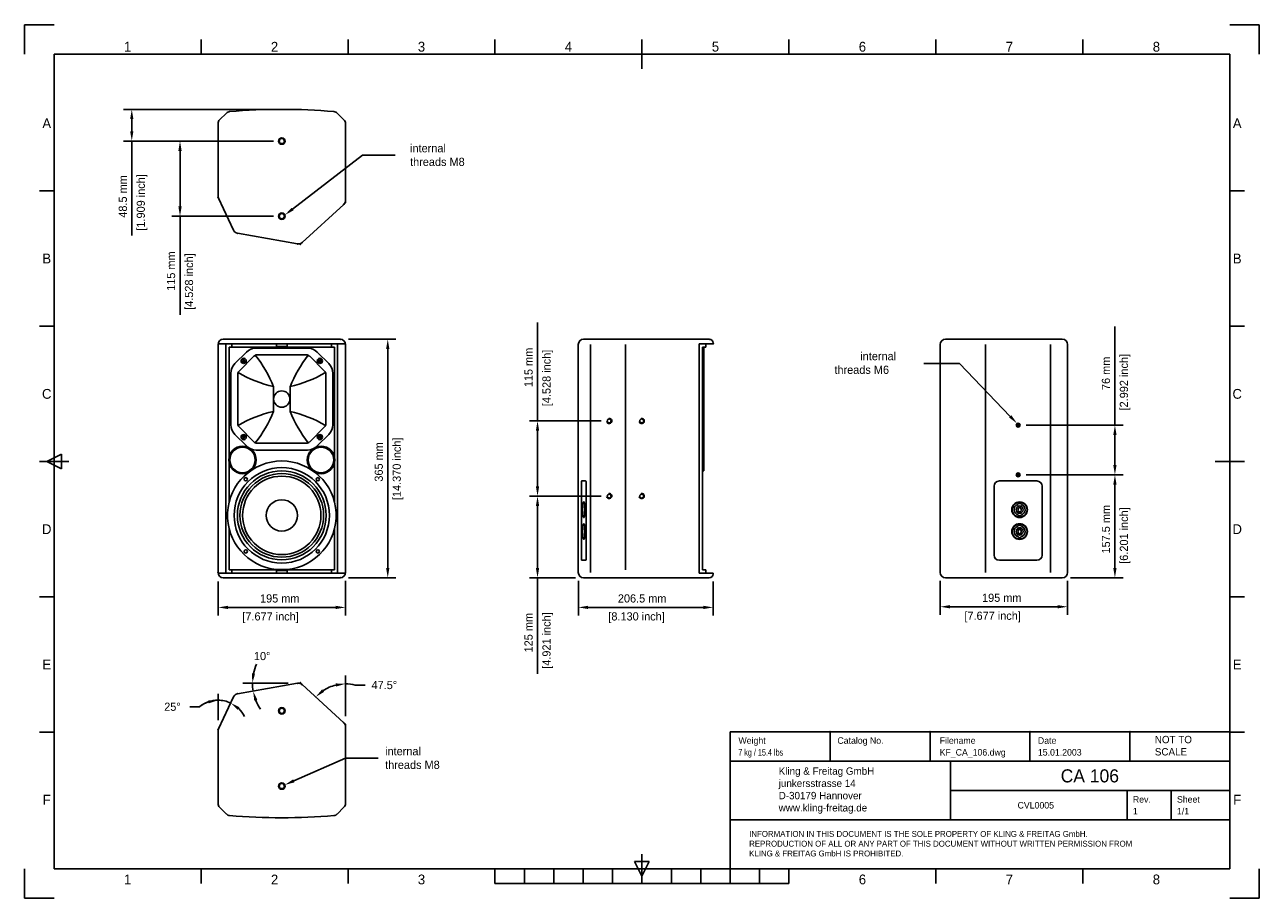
# Model space of a CAD drawing. Extents: x 2877 to 4767, y 1067 to 2404.
import ezdxf
from ezdxf.enums import TextEntityAlignment as Align

# ---------------------------------------------------------------- set-up
doc = ezdxf.new("R2010")
doc.units = 0
for name, color, linetype in [('KF_CA_106_BOTTOM', 7, 'CONTINUOUS'), ('KF_CA_106_DIM', 1, 'CONTINUOUS'), ('KF_CA_106_FRONT', 7, 'CONTINUOUS'), ('KF_CA_106_REAR', 7, 'CONTINUOUS'), ('KF_CA_106_SIDE', 7, 'CONTINUOUS'), ('KF_CA_106_TOP', 7, 'CONTINUOUS'), ('KF_FRAME_025', 7, 'CONTINUOUS'), ('KF_FRAME_050', 6, 'CONTINUOUS'), ('KF_FRAME_070', 5, 'CONTINUOUS'), ('KF_FRAME_200', 8, 'CONTINUOUS')]:
    doc.layers.add(name, color=color, linetype=linetype)

# ---------------------------------------------------------------- blocks, each defined once
blk = doc.blocks.new('KF_CA_106_BOTTOM')
at = {"layer": 'KF_CA_106_BOTTOM'}
for p, q in [((-95.2, -16.1), (-84.8, -5.7)), ((95.2, -16.1), (84.8, -5.7)), ((-97.5, -132.7), (-97.5, -21.7)), ((97.5, -139.5), (97.5, -21.7)), ((-96.8, -136.1), (-73.9, -185.1)), ((94.9, -145.4), (31.1, -203.8)), ((-68, -189.6), (24.3, -205.8))]:
    blk.add_line(p, q, dxfattribs=at)
for centre, radius in [((0, -48.5), 5), ((0, -48.5), 4), ((0, -163.5), 5), ((0, -163.5), 4)]:
    blk.add_circle(centre, radius, dxfattribs=at)
for centre, radius, start, end in [((0, -932.7), 932.7, 85.0886, 94.9114), ((-89.5, -21.7), 8, 135.0002, 180), ((-79.2, -11.4), 8, 94.9114, 135.0002), ((79.2, -11.4), 8, 45, 85.0886), ((89.5, -21.7), 8, 0, 45), ((-89.5, -132.7), 8, 180, 205), ((89.5, -139.5), 8, 312.5, 0), ((-66.7, -181.7), 8, 205, 260.0363), ((25.7, -197.9), 8, 260.0363, 312.5)]:
    blk.add_arc(centre, radius, start, end, dxfattribs=at)
for p in [(-97.5, -134.5), (-96.8, -136.1), (94.9, -145.4), (97.5, -143), (-73.9, -185.1), (-68, -189.6), (24.3, -205.8), (28.2, -206.5), (31.1, -203.8)]:
    blk.add_point(p, dxfattribs=at)
blk = doc.blocks.new('KF_CA_106_FRONT')
at = {"layer": 'KF_CA_106_FRONT'}
for p, q in [((89.5, 0), (-89.5, 0)), ((97.5, -7), (-97.5, -7)), ((-97.5, -357), (-97.5, -8)), ((-85.5, -12), (-85.5, -7)), ((-85.5, -12), (-85.5, -358)), ((-80.5, -12), (-80.5, -248.5)), ((-80.5, -249.3), (-80.5, -12)), ((80.5, -12), (-80.5, -12)), ((-76.3, -12), (-76.3, -7)), ((-39.3, -13.5), (-38, -13.5)), ((-36.8, -13.5), (-39.3, -13.5)), ((-8, -13.5), (-36.8, -13.5)), ((-8, -7), (-8, -12)), ((-8, -12), (-8, -7)), ((-8, -11.2), (8, -11.2)), ((8, -13.5), (-8, -13.5)), ((8, -7), (8, -12)), ((8, -12), (8, -7)), ((36.8, -13.5), (8, -13.5)), ((36.8, -13.5), (39.3, -13.5)), ((76.3, -12), (76.3, -7)), ((80.5, -12), (80.5, -248.5)), ((80.5, -249.3), (80.5, -12)), ((85.5, -12), (85.5, -7)), ((85.5, -12), (85.5, -358)), ((97.5, -357), (97.5, -8)), ((-54.2, -19.7), (-71.8, -37.3)), ((-42.7, -26), (-65.4, -48.8)), ((-59.8, -33.2), (-59.1, -31.9)), ((-59.1, -34.5), (-59.8, -33.2)), ((-59.1, -31.9), (-57.6, -31.9)), ((-57.6, -34.5), (-59.1, -34.5)), ((-57.6, -31.9), (-56.8, -33.2)), ((-56.8, -33.2), (-57.6, -34.5)), ((37.7, -24), (-37.7, -24)), ((42.7, -26.1), (65.4, -48.8)), ((54.2, -19.7), (71.8, -37.3)), ((57.6, -31.9), (56.8, -33.2)), ((56.8, -33.2), (57.6, -34.5)), ((59.1, -31.9), (57.6, -31.9)), ((57.6, -34.5), (59.1, -34.5)), ((59.8, -33.2), (59.1, -31.9)), ((59.1, -34.5), (59.8, -33.2)), ((-78, -54.7), (-78, -52.2)), ((-78, -54.7), (-78, -128.3)), ((-67.5, -53.8), (-67.5, -129.2)), ((67.5, -53.8), (67.5, -129.2)), ((78, -54.7), (78, -52.2)), ((78, -54.7), (78, -128.3)), ((-12.7, -72.6), (-12.7, -110.4)), ((12.7, -72.6), (12.7, -110.4)), ((-78, -128.3), (-78, -130.8)), ((78, -128.3), (78, -130.8)), ((-54.2, -163.3), (-71.8, -145.7)), ((-42.7, -156.9), (-65.4, -134.2)), ((-59.1, -148.5), (-59.8, -149.8)), ((-59.8, -149.8), (-59.1, -151.1)), ((-57.6, -148.5), (-59.1, -148.5)), ((-59.1, -151.1), (-57.6, -151.1)), ((-56.8, -149.8), (-57.6, -148.5)), ((-57.6, -151.1), (-56.8, -149.8)), ((42.7, -156.9), (65.4, -134.2)), ((54.2, -163.3), (71.8, -145.7)), ((56.8, -149.8), (57.6, -148.5)), ((57.6, -151.1), (56.8, -149.8)), ((57.6, -148.5), (59.1, -148.5)), ((59.1, -151.1), (57.6, -151.1)), ((59.1, -148.5), (59.8, -149.8)), ((59.8, -149.8), (59.1, -151.1)), ((-36.8, -169.5), (-39.3, -169.5)), ((37.7, -159), (-37.7, -159)), ((36.8, -169.5), (-36.8, -169.5)), ((39.3, -169.5), (36.8, -169.5)), ((-80.5, -353), (-80.5, -289.7)), ((-80.5, -290.5), (-80.5, -353)), ((80.5, -353), (80.5, -289.7)), ((80.5, -290.5), (80.5, -353)), ((-97.5, -358), (97.5, -358)), ((-80.5, -353), (-8, -353)), ((-76.3, -358), (-76.3, -353)), ((-8, -352.3), (8, -352.3)), ((-8, -353), (-8, -358)), ((-8, -353.8), (8, -353.8)), ((8, -353), (80.5, -353)), ((8, -353), (8, -358)), ((76.3, -358), (76.3, -353)), ((-89.5, -365), (89.5, -365))]:
    blk.add_line(p, q, dxfattribs=at)
for centre, radius in [((-58.3, -33.2), 4), ((58.3, -33.2), 4), ((0, -91.5), 12.5), ((-58.3, -149.8), 4), ((58.3, -149.8), 4), ((-60.1, -184.7), 21), ((-60.1, -184.7), 19.5), ((60.1, -184.7), 21), ((60.1, -184.7), 19.5), ((0, -269.5), 73), ((0, -269.5), 68), ((0, -269.5), 64), ((0, -269.5), 60), ((-55.2, -214.3), 2.5), ((55.2, -214.3), 2.5), ((0, -269.5), 24), ((-55.2, -324.7), 2.5), ((55.2, -324.7), 2.5)]:
    blk.add_circle(centre, radius, dxfattribs=at)
for centre, radius, start, end in [((-89.5, -8), 8, 90, 180), ((-39.3, -34.5), 21, 90, 135), ((39.3, -34.5), 21, 45, 90), ((89.5, -8), 8, 0, 90), ((-57, -52.2), 21, 135, 180), ((-37.7, -31), 7, 90, 135), ((-190.9, -143.8), 191.9, 21.7769, 38.406), ((190.9, -143.8), 191.9, 141.594, 158.2231), ((37.7, -31), 7, 45, 90), ((57, -52.2), 21, 0, 45), ((-60.5, -53.8), 7, 135, 180), ((34.6, 126.1), 204.2, 240.1878, 256.6292), ((-34.6, 126.1), 204.2, 283.3708, 299.8122), ((60.5, -53.8), 7, 0, 45), ((34.6, -309.1), 204.2, 103.3708, 119.8122), ((-190.9, -39.2), 191.9, 321.594, 338.2231), ((190.9, -39.2), 191.9, 201.7769, 218.406), ((-34.6, -309.1), 204.2, 60.1878, 76.6292), ((-57, -130.8), 21, 180, 225), ((-60.5, -129.2), 7, 180, 225), ((60.5, -129.2), 7, 315, 0), ((57, -130.8), 21, 315, 0), ((-39.3, -148.5), 21, 225, 270), ((-37.7, -152), 7, 225, 270), ((37.7, -152), 7, 270, 315), ((39.3, -148.5), 21, 270, 315), ((0, -269.5), 83.2, 275.5177, 264.4823), ((-89.5, -357), 8, 180, 270), ((89.5, -357), 8, 270, 0)]:
    blk.add_arc(centre, radius, start, end, dxfattribs=at)
for p in [(89.5, 0), (-59.8, -33.2), (-59.1, -31.9), (-59.1, -31.9), (-59.1, -34.5), (-57.6, -31.9), (-57.6, -34.5), (-56.8, -33.2), (56.8, -33.2), (57.6, -31.9), (57.6, -34.5), (59.1, -31.9), (59.1, -31.9), (59.1, -34.5), (59.8, -33.2), (-59.8, -149.8), (-59.1, -148.5), (-59.1, -151.1), (-59.1, -151.1), (-57.6, -148.5), (-57.6, -151.1), (-56.8, -149.8), (56.8, -149.8), (57.6, -148.5), (57.6, -151.1), (59.1, -148.5), (59.1, -151.1), (59.1, -151.1), (59.8, -149.8), (-97.5, -357), (97.5, -357), (89.5, -365)]:
    blk.add_point(p, dxfattribs=at)
blk = doc.blocks.new('KF_CA_106_SIDE')
at = {"layer": 'KF_CA_106_SIDE'}
for p, q in [((96.3, 0), (-96.3, 0)), ((-104.3, -8), (-104.3, -357)), ((-85.8, -8), (-85.8, -357)), ((-32.2, -8), (-32.2, -353)), ((80.8, -12), (80.8, -7)), ((90.8, -7), (80.8, -7)), ((80.8, -12), (80.8, -353)), ((85.8, -12), (85.8, -353)), ((90.8, -12), (85.8, -12)), ((85.8, -12.7), (87.8, -12.7)), ((87.8, -201.3), (87.8, -12.7)), ((90.8, -7), (90.8, -12)), ((90.8, -7), (102.3, -7)), ((102.3, -6), (102.3, -7)), ((85.8, -159.3), (87.8, -159.3)), ((85.8, -201.3), (87.8, -201.3)), ((85.8, -201.3), (87.8, -201.3)), ((-99.5, -217.8), (-99.5, -337.2)), ((-93.4, -216.8), (-98.5, -216.8)), ((-92.4, -217.8), (-92.4, -337.2)), ((-97.6, -258.5), (-97.5, -257.9)), ((-97.6, -259), (-97.6, -258.5)), ((-97.6, -259.6), (-97.6, -259)), ((-97.6, -260.2), (-97.6, -259.6)), ((-97.6, -260.8), (-97.6, -260.2)), ((-97.6, -261.4), (-97.6, -260.8)), ((-97.6, -262), (-97.6, -261.4)), ((-97.6, -262.6), (-97.6, -262)), ((-97.6, -263.1), (-97.6, -262.6)), ((-97.5, -263.7), (-97.6, -263.1)), ((-97.5, -256.2), (-97.4, -255.7)), ((-97.5, -256.8), (-97.5, -256.2)), ((-97.5, -257.3), (-97.5, -256.8)), ((-97.5, -257.9), (-97.5, -257.3)), ((-97.5, -264.3), (-97.5, -263.7)), ((-97.5, -264.8), (-97.5, -264.3)), ((-97.4, -255.1), (-97.3, -254.6)), ((-97.4, -255.7), (-97.4, -255.1)), ((-97.3, -254.1), (-97.2, -253.7)), ((-97.3, -254.6), (-97.3, -254.1)), ((-97.2, -253.2), (-97.1, -252.7)), ((-97.2, -253.7), (-97.2, -253.2)), ((-97.1, -252.3), (-97, -251.9)), ((-97.1, -252.7), (-97.1, -252.3)), ((-97, -251.9), (-96.9, -251.5)), ((-96.9, -251.2), (-96.8, -250.8)), ((-96.9, -251.5), (-96.9, -251.2)), ((-96.8, -250.8), (-96.7, -250.5)), ((-96.7, -250.2), (-96.6, -250)), ((-96.7, -250.5), (-96.7, -250.2)), ((-96.6, -250), (-96.5, -249.7)), ((-96.5, -249.7), (-96.4, -249.5)), ((-96.4, -249.5), (-96.3, -249.3)), ((-96.3, -249.2), (-96.2, -249)), ((-96.3, -249.3), (-96.3, -249.2)), ((-96.2, -249), (-96.1, -248.9)), ((-96.1, -248.9), (-96, -248.9)), ((-96, -248.9), (-95.9, -248.8)), ((-95.9, -248.8), (-95.8, -248.8)), ((-95.8, -248.8), (-95.7, -248.8)), ((-95.7, -248.8), (-95.7, -248.9)), ((-95.7, -248.9), (-95.6, -248.9)), ((-95.6, -248.9), (-95.5, -249)), ((-95.5, -249), (-95.4, -249.2)), ((-95.4, -249.2), (-95.3, -249.3)), ((-95.3, -249.3), (-95.2, -249.5)), ((-95.2, -249.5), (-95.1, -249.7)), ((-95.1, -249.7), (-95.1, -250)), ((-95.1, -250), (-95, -250.2)), ((-95, -250.2), (-94.9, -250.5)), ((-94.9, -250.5), (-94.8, -250.8)), ((-94.8, -250.8), (-94.8, -251.2)), ((-94.8, -251.2), (-94.7, -251.5)), ((-94.7, -251.5), (-94.6, -251.9)), ((-94.6, -251.9), (-94.6, -252.3)), ((-94.6, -252.3), (-94.5, -252.7)), ((-94.5, -252.7), (-94.5, -253.2)), ((-94.5, -253.2), (-94.4, -253.7)), ((-94.4, -253.7), (-94.4, -254.1)), ((-94.4, -254.1), (-94.3, -254.6)), ((-94.3, -254.6), (-94.3, -255.1)), ((-94.3, -255.1), (-94.2, -255.7)), ((-94.2, -255.7), (-94.2, -256.2)), ((-94.2, -256.2), (-94.2, -256.8)), ((-94.2, -256.8), (-94.1, -257.3)), ((-94.1, -264.3), (-94.2, -264.8)), ((-94.1, -257.3), (-94.1, -257.9)), ((-94.1, -257.9), (-94.1, -258.5)), ((-94.1, -258.5), (-94.1, -259)), ((-94.1, -259), (-94.1, -259.6)), ((-94.1, -259.6), (-94.1, -260.2)), ((-94.1, -260.2), (-94.1, -260.8)), ((-94.1, -260.8), (-94.1, -261.4)), ((-94.1, -261.4), (-94.1, -262)), ((-94.1, -262), (-94.1, -262.6)), ((-94.1, -262.6), (-94.1, -263.1)), ((-94.1, -263.1), (-94.1, -263.7)), ((-94.1, -263.7), (-94.1, -264.3)), ((-97.5, -265.4), (-97.5, -264.8)), ((-97.4, -265.9), (-97.5, -265.4)), ((-97.4, -266.5), (-97.4, -265.9)), ((-97.3, -267), (-97.4, -266.5)), ((-97.3, -267.5), (-97.3, -267)), ((-97.2, -267.9), (-97.3, -267.5)), ((-97.2, -268.4), (-97.2, -267.9)), ((-97.1, -268.9), (-97.2, -268.4)), ((-97.1, -269.3), (-97.1, -268.9)), ((-97, -269.7), (-97.1, -269.3)), ((-96.9, -270.1), (-97, -269.7)), ((-96.9, -270.4), (-96.9, -270.1)), ((-96.8, -270.8), (-96.9, -270.4)), ((-96.7, -271.1), (-96.8, -270.8)), ((-96.7, -271.4), (-96.7, -271.1)), ((-96.6, -271.6), (-96.7, -271.4)), ((-96.7, -283.6), (-96.6, -283.4)), ((-96.5, -271.9), (-96.6, -271.6)), ((-96.6, -283.4), (-96.5, -283.1)), ((-96.4, -272.1), (-96.5, -271.9)), ((-96.5, -283.1), (-96.4, -282.9)), ((-96.3, -272.3), (-96.4, -272.1)), ((-96.4, -282.9), (-96.3, -282.7)), ((-96.3, -272.4), (-96.3, -272.3)), ((-96.2, -272.6), (-96.3, -272.4)), ((-96.3, -282.6), (-96.2, -282.4)), ((-96.3, -282.7), (-96.3, -282.6)), ((-96.1, -272.7), (-96.2, -272.6)), ((-96.2, -282.4), (-96.1, -282.3)), ((-96, -272.7), (-96.1, -272.7)), ((-96.1, -282.3), (-96, -282.3)), ((-95.9, -272.8), (-96, -272.7)), ((-96, -282.3), (-95.9, -282.2)), ((-95.8, -272.8), (-95.9, -272.8)), ((-95.9, -282.2), (-95.8, -282.2)), ((-95.7, -272.8), (-95.8, -272.8)), ((-95.8, -282.2), (-95.7, -282.2)), ((-95.7, -272.7), (-95.7, -272.8)), ((-95.6, -272.7), (-95.7, -272.7)), ((-95.7, -282.2), (-95.7, -282.3)), ((-95.7, -282.3), (-95.6, -282.3)), ((-95.5, -272.6), (-95.6, -272.7)), ((-95.6, -282.3), (-95.5, -282.4)), ((-95.4, -272.4), (-95.5, -272.6)), ((-95.5, -282.4), (-95.4, -282.6)), ((-95.3, -272.3), (-95.4, -272.4)), ((-95.4, -282.6), (-95.3, -282.7)), ((-95.2, -272.1), (-95.3, -272.3)), ((-95.3, -282.7), (-95.2, -282.9)), ((-95.1, -271.9), (-95.2, -272.1)), ((-95.2, -282.9), (-95.1, -283.1)), ((-95, -271.4), (-95.1, -271.6)), ((-95.1, -271.6), (-95.1, -271.9)), ((-95.1, -283.1), (-95.1, -283.4)), ((-95.1, -283.4), (-95, -283.6)), ((-94.9, -271.1), (-95, -271.4)), ((-94.8, -270.8), (-94.9, -271.1)), ((-94.7, -270.1), (-94.8, -270.4)), ((-94.8, -270.4), (-94.8, -270.8)), ((-94.6, -269.7), (-94.7, -270.1)), ((-94.5, -268.9), (-94.6, -269.3)), ((-94.6, -269.3), (-94.6, -269.7)), ((-94.4, -267.9), (-94.5, -268.4)), ((-94.5, -268.4), (-94.5, -268.9)), ((-94.3, -267), (-94.4, -267.5)), ((-94.4, -267.5), (-94.4, -267.9)), ((-94.2, -265.9), (-94.3, -266.5)), ((-94.3, -266.5), (-94.3, -267)), ((-94.2, -264.8), (-94.2, -265.4)), ((-94.2, -265.4), (-94.2, -265.9)), ((-97.6, -291.9), (-97.5, -291.3)), ((-97.6, -292.4), (-97.6, -291.9)), ((-97.6, -293), (-97.6, -292.4)), ((-97.6, -293.6), (-97.6, -293)), ((-97.6, -294.2), (-97.6, -293.6)), ((-97.6, -294.8), (-97.6, -294.2)), ((-97.6, -295.4), (-97.6, -294.8)), ((-97.6, -296), (-97.6, -295.4)), ((-97.6, -296.5), (-97.6, -296)), ((-97.5, -297.1), (-97.6, -296.5)), ((-97.5, -289.6), (-97.4, -289.1)), ((-97.5, -290.2), (-97.5, -289.6)), ((-97.5, -290.7), (-97.5, -290.2)), ((-97.5, -291.3), (-97.5, -290.7)), ((-97.5, -297.7), (-97.5, -297.1)), ((-97.5, -298.2), (-97.5, -297.7)), ((-97.5, -298.8), (-97.5, -298.2)), ((-97.4, -299.3), (-97.5, -298.8)), ((-97.4, -288.5), (-97.3, -288)), ((-97.4, -289.1), (-97.4, -288.5)), ((-97.4, -299.9), (-97.4, -299.3)), ((-97.3, -300.4), (-97.4, -299.9)), ((-97.3, -287.5), (-97.2, -287.1)), ((-97.3, -288), (-97.3, -287.5)), ((-97.3, -300.9), (-97.3, -300.4)), ((-97.2, -301.3), (-97.3, -300.9)), ((-97.2, -286.6), (-97.1, -286.1)), ((-97.2, -287.1), (-97.2, -286.6)), ((-97.2, -301.8), (-97.2, -301.3)), ((-97.1, -302.3), (-97.2, -301.8)), ((-97.1, -285.7), (-97, -285.3)), ((-97.1, -286.1), (-97.1, -285.7)), ((-97.1, -302.7), (-97.1, -302.3)), ((-97, -285.3), (-96.9, -284.9)), ((-96.9, -284.6), (-96.8, -284.2)), ((-96.9, -284.9), (-96.9, -284.6)), ((-96.8, -284.2), (-96.7, -283.9)), ((-96.7, -283.9), (-96.7, -283.6)), ((-95, -283.6), (-94.9, -283.9)), ((-94.9, -283.9), (-94.8, -284.2)), ((-94.8, -284.2), (-94.8, -284.6)), ((-94.8, -284.6), (-94.7, -284.9)), ((-94.7, -284.9), (-94.6, -285.3)), ((-94.6, -285.3), (-94.6, -285.7)), ((-94.6, -285.7), (-94.5, -286.1)), ((-94.5, -302.3), (-94.6, -302.7)), ((-94.5, -286.1), (-94.5, -286.6)), ((-94.5, -286.6), (-94.4, -287.1)), ((-94.4, -301.3), (-94.5, -301.8)), ((-94.5, -301.8), (-94.5, -302.3)), ((-94.4, -287.1), (-94.4, -287.5)), ((-94.4, -287.5), (-94.3, -288)), ((-94.3, -300.4), (-94.4, -300.9)), ((-94.4, -300.9), (-94.4, -301.3)), ((-94.3, -288), (-94.3, -288.5)), ((-94.3, -288.5), (-94.2, -289.1)), ((-94.2, -299.3), (-94.3, -299.9)), ((-94.3, -299.9), (-94.3, -300.4)), ((-94.2, -289.1), (-94.2, -289.6)), ((-94.2, -289.6), (-94.2, -290.2)), ((-94.2, -290.2), (-94.1, -290.7)), ((-94.1, -297.7), (-94.2, -298.2)), ((-94.2, -298.2), (-94.2, -298.8)), ((-94.2, -298.8), (-94.2, -299.3)), ((-94.1, -290.7), (-94.1, -291.3)), ((-94.1, -291.3), (-94.1, -291.9)), ((-94.1, -291.9), (-94.1, -292.4)), ((-94.1, -292.4), (-94.1, -293)), ((-94.1, -293), (-94.1, -293.6)), ((-94.1, -293.6), (-94.1, -294.2)), ((-94.1, -294.2), (-94.1, -294.8)), ((-94.1, -294.8), (-94.1, -295.4)), ((-94.1, -295.4), (-94.1, -296)), ((-94.1, -296), (-94.1, -296.5)), ((-94.1, -296.5), (-94.1, -297.1)), ((-94.1, -297.1), (-94.1, -297.7)), ((-97, -303.1), (-97.1, -302.7)), ((-96.9, -303.5), (-97, -303.1)), ((-96.9, -303.8), (-96.9, -303.5)), ((-96.8, -304.2), (-96.9, -303.8)), ((-96.7, -304.5), (-96.8, -304.2)), ((-96.7, -304.8), (-96.7, -304.5)), ((-96.6, -305), (-96.7, -304.8)), ((-96.5, -305.3), (-96.6, -305)), ((-96.4, -305.5), (-96.5, -305.3)), ((-96.3, -305.7), (-96.4, -305.5)), ((-96.3, -305.8), (-96.3, -305.7)), ((-96.2, -306), (-96.3, -305.8)), ((-96.1, -306.1), (-96.2, -306)), ((-96, -306.1), (-96.1, -306.1)), ((-95.9, -306.2), (-96, -306.1)), ((-95.8, -306.2), (-95.9, -306.2)), ((-95.7, -306.2), (-95.8, -306.2)), ((-95.7, -306.1), (-95.7, -306.2)), ((-95.6, -306.1), (-95.7, -306.1)), ((-95.5, -306), (-95.6, -306.1)), ((-95.4, -305.8), (-95.5, -306)), ((-95.3, -305.7), (-95.4, -305.8)), ((-95.2, -305.5), (-95.3, -305.7)), ((-95.1, -305.3), (-95.2, -305.5)), ((-95, -304.8), (-95.1, -305)), ((-95.1, -305), (-95.1, -305.3)), ((-94.9, -304.5), (-95, -304.8)), ((-94.8, -304.2), (-94.9, -304.5)), ((-94.7, -303.5), (-94.8, -303.8)), ((-94.8, -303.8), (-94.8, -304.2)), ((-94.6, -303.1), (-94.7, -303.5)), ((-94.6, -302.7), (-94.6, -303.1)), ((-93.4, -338.2), (-98.5, -338.2)), ((80.8, -353), (80.8, -358)), ((90.8, -358), (80.8, -358)), ((90.8, -353), (85.8, -353)), ((90.8, -353), (90.8, -358)), ((90.8, -358), (102.3, -358)), ((102.3, -358), (102.3, -359)), ((-96.3, -365), (-24.2, -365)), ((-24.2, -365), (96.3, -365))]:
    blk.add_line(p, q, dxfattribs=at)
for centre in [(-57, -125), (-7.2, -125), (-57, -240), (-7.2, -240)]:
    blk.add_circle(centre, 2.97, dxfattribs=at)
for centre, radius, start, end in [((-96.3, -8), 8, 90, 180), ((96.3, -6), 6, 0, 90), ((-57, -125), 3.94, 190, 100), ((-7.2, -125), 3.94, 190, 100), ((-98.5, -217.8), 1, 90, 180), ((-93.4, -217.8), 1, 0, 90), ((-57, -240), 3.94, 190, 100), ((-7.2, -240), 3.94, 190, 100), ((-98.5, -337.2), 1, 180, 270), ((-93.4, -337.2), 1, 270, 0), ((-96.3, -357), 8, 180, 270), ((96.3, -359), 6, 270, 0)]:
    blk.add_arc(centre, radius, start, end, dxfattribs=at)
for p in [(96.3, 0), (102.3, -7)]:
    blk.add_point(p, dxfattribs=at)
blk = doc.blocks.new('KF_CA_106_REAR')
at = {"layer": 'KF_CA_106_REAR', "color": 7}
for p, q in [((-89.5, 0), (89.5, 0)), ((-27.9, -357), (-27.9, -8)), ((71.5, -357), (71.5, -8)), ((-89.5, -365), (89.5, -365))]:
    blk.add_line(p, q, dxfattribs=at)
at = {"layer": 'KF_CA_106_REAR'}
for p, q in [((-97.5, -8), (-97.5, -357)), ((97.5, -8), (97.5, -357)), ((-14.9, -330.2), (-14.9, -224.8)), ((50.5, -216.8), (-6.9, -216.8)), ((58.5, -330.2), (58.5, -224.8)), ((20.4, -264.4), (20, -264.8)), ((20.5, -257.1), (20.1, -256.7)), ((21.3, -251.7), (21.3, -252.7)), ((22.2, -262.6), (21.7, -263.1)), ((22.3, -258.9), (21.8, -258.4)), ((26.4, -263.2), (25.9, -262.7)), ((26.5, -258.5), (26, -259)), ((27, -251.7), (27, -252.7)), ((28.1, -264.9), (27.7, -264.5)), ((28.2, -256.8), (27.8, -257.2)), ((22.2, -269.1), (22.2, -270.1)), ((26, -269.1), (26, -270.1)), ((20.4, -297.8), (20, -298.2)), ((20.5, -290.5), (20.1, -290.1)), ((21.3, -285.1), (21.3, -286.1)), ((22.2, -296), (21.7, -296.5)), ((22.3, -292.3), (21.8, -291.8)), ((26.4, -296.6), (25.9, -296.1)), ((26.5, -291.9), (26, -292.4)), ((27, -285.1), (27, -286.1)), ((28.1, -298.3), (27.7, -297.9)), ((28.2, -290.2), (27.8, -290.6)), ((22.2, -302.5), (22.2, -303.5)), ((26, -302.5), (26, -303.5)), ((50.5, -338.2), (-6.9, -338.2))]:
    blk.add_line(p, q, dxfattribs=at)
at = {"layer": 'KF_CA_106_REAR', "extrusion": (-0.173648, 0, 0.984808)}
blk.add_line((-14.9, -224.8), (-14.9, -330.2), dxfattribs=at)
at = {"layer": 'KF_CA_106_REAR'}
for centre, radius in [((21.9, -131.5), 3), ((21.9, -131.5), 2.5), ((21.9, -207.5), 3), ((21.9, -207.5), 2.5), ((24.1, -260.8), 12), ((24.1, -260.8), 11.4), ((24.1, -294.2), 12), ((24.1, -294.2), 11.4)]:
    blk.add_circle(centre, radius, dxfattribs=at)
at = {"layer": 'KF_CA_106_REAR', "color": 7}
for centre, start, end in [((-89.5, -8), 90, 180), ((89.5, -8), 0, 90), ((-89.5, -357), 180, 270), ((89.5, -357), 270, 0)]:
    blk.add_arc(centre, 8, start, end, dxfattribs=at)
at = {"layer": 'KF_CA_106_REAR'}
for centre, radius, start, end in [((-6.9, -224.8), 8, 90, 180), ((50.5, -224.8), 8, 0, 90), ((24.1, -260.8), 8.55, 109.4712, 257.1604), ((24.1, -260.8), 5.22, 134.1421, 224.1421), ((24.1, -260.8), 5.7, 44.1417, 134.1421), ((24.1, -260.8), 9.5, 72.5424, 107.4577), ((24.1, -260.8), 2.61, 134.1412, 224.143), ((24.1, -260.8), 3.32, 224.143, 314.1415), ((24.1, -260.8), 3.32, 44.1409, 134.1415), ((24.1, -260.8), 2.61, 314.1412, 44.1403), ((24.1, -260.8), 8.55, 282.8396, 70.5288), ((24.1, -260.8), 5.22, 314.1421, 44.1417), ((24.1, -260.8), 5.7, 224.1422, 314.1421), ((24.1, -260.8), 9.5, 258.463, 281.537), ((24.1, -294.2), 8.55, 109.4712, 257.1604), ((24.1, -294.2), 5.22, 134.1421, 224.1421), ((24.1, -294.2), 5.7, 224.1422, 314.1421), ((24.1, -294.2), 5.7, 44.1417, 134.1421), ((24.1, -294.2), 9.5, 72.5424, 107.4577), ((24.1, -294.2), 2.61, 134.1412, 224.143), ((24.1, -294.2), 3.32, 224.143, 314.1415), ((24.1, -294.2), 3.32, 44.1409, 134.1415), ((24.1, -294.2), 2.61, 314.1412, 44.1403), ((24.1, -294.2), 8.55, 282.8396, 70.5288), ((24.1, -294.2), 5.22, 314.1421, 44.1417), ((24.1, -294.2), 9.5, 258.463, 281.537), ((-6.9, -330.2), 8, 180, 270), ((50.5, -330.2), 8, 270, 0)]:
    blk.add_arc(centre, radius, start, end, dxfattribs=at)
for p in [(21.9, -131.5), (21.9, -207.5)]:
    blk.add_point(p, dxfattribs=at)
blk = doc.blocks.new('KF_CA_106_TOP')
at = {"layer": 'KF_CA_106_TOP'}
for p, q in [((-68, 189.6), (24.3, 205.8)), ((94.9, 145.4), (31.1, 203.8)), ((-96.8, 136.1), (-73.9, 185.1)), ((-97.5, 132.7), (-97.5, 21.7)), ((97.5, 139.5), (97.5, 21.7)), ((-95.2, 16.1), (-84.8, 5.7)), ((95.2, 16.1), (84.8, 5.7))]:
    blk.add_line(p, q, dxfattribs=at)
for centre, radius in [((0, 163.5), 5), ((0, 163.5), 4), ((0, 48.5), 5), ((0, 48.5), 4)]:
    blk.add_circle(centre, radius, dxfattribs=at)
for centre, radius, start, end in [((-66.7, 181.7), 8, 99.9637, 155), ((25.7, 197.9), 8, 47.5, 99.9637), ((-89.5, 132.7), 8, 155, 180), ((89.5, 139.5), 8, 0, 47.5), ((-89.5, 21.7), 8, 180, 224.9998), ((89.5, 21.7), 8, 315, 0), ((-79.2, 11.4), 8, 224.9998, 265.0886), ((0, 932.7), 932.7, 265.0886, 274.9114), ((79.2, 11.4), 8, 274.9114, 315)]:
    blk.add_arc(centre, radius, start, end, dxfattribs=at)
for p in [(-68, 189.6), (24.3, 205.8), (28.2, 206.5), (31.1, 203.8), (-73.9, 185.1), (-97.5, 134.5), (-96.8, 136.1), (94.9, 145.4), (97.5, 143)]:
    blk.add_point(p, dxfattribs=at)
blk = doc.blocks.new('KF_CA_106_LAYOUT')
at = {"layer": 'KF_CA_106_DIM'}
for p in [(1233, 254.8), (1386, 254.8), (1539, 254.8), (1692, 254.8)]:
    blk.add_point(p, dxfattribs=at)
at = {"layer": 'KF_FRAME_050'}
for p, q in [((270, 1291.5), (270, 1314)), ((495, 1291.5), (495, 1314)), ((720, 1291.5), (720, 1314)), ((945, 1269), (945, 1314)), ((1170, 1291.5), (1170, 1314)), ((1395, 1291.5), (1395, 1314)), ((1620, 1291.5), (1620, 1314)), ((45, 1082.2), (22.5, 1082.2)), ((1867.5, 1082.2), (1845, 1082.2)), ((45, 875.2), (22.5, 875.2)), ((1867.5, 875.2), (1845, 875.2)), ((22.5, 668.2), (67.5, 668.2)), ((33.8, 668.2), (56.2, 679.5)), ((56.2, 657), (33.8, 668.2)), ((56.2, 679.5), (56.2, 657)), ((1822.5, 668.2), (1867.5, 668.2)), ((45, 461.2), (22.5, 461.2)), ((1867.5, 461.2), (1845, 461.2)), ((45, 254.2), (22.5, 254.2)), ((1867.5, 254.2), (1845, 254.2)), ((945, 45), (945, 67.5)), ((270, 22.5), (270, 45)), ((495, 22.5), (495, 45)), ((720, 22.5), (720, 45)), ((765, 22.5), (765, 45)), ((810, 22.5), (810, 45)), ((855, 22.5), (855, 45)), ((900, 22.5), (900, 45)), ((945, 33.8), (933.7, 56.2)), ((933.7, 56.2), (956.2, 56.2)), ((956.2, 56.2), (945, 33.8)), ((945, 45), (945, 22.5)), ((990, 22.5), (990, 45)), ((1035, 22.5), (1035, 45)), ((1080, 22.5), (1080, 45)), ((1125, 22.5), (1125, 45)), ((1170, 22.5), (1170, 45)), ((1395, 22.5), (1395, 45)), ((1620, 22.5), (1620, 45)), ((720, 22.5), (1170, 22.5))]:
    blk.add_line(p, q, dxfattribs=at)
at = {"layer": 'KF_FRAME_070'}
for p, q in [((45, 1291.5), (45, 45)), ((1845, 1291.5), (45, 1291.5)), ((1845, 45), (1845, 1291.5)), ((1080, 119.8), (1080, 254.8)), ((1080, 254.8), (1845, 254.8)), ((1233, 209.8), (1233, 254.8)), ((1386, 209.8), (1386, 254.8)), ((1539, 209.8), (1539, 254.8)), ((1692, 209.8), (1692, 254.8)), ((1080, 209.8), (1845, 209.8)), ((1417.5, 119.8), (1417.5, 209.8)), ((1417.5, 164.8), (1845, 164.8)), ((1687.5, 119.8), (1687.5, 164.8)), ((1755, 119.8), (1755, 164.8)), ((1080, 119.8), (1845, 119.8)), ((1080, 45), (1080, 119.8)), ((45, 45), (1845, 45))]:
    blk.add_line(p, q, dxfattribs=at)
at = {"layer": 'KF_FRAME_200'}
for p, q in [((0, 1336.5), (0, 1291.5)), ((45, 1336.5), (0, 1336.5)), ((1890, 1336.5), (1845, 1336.5)), ((1890, 1291.5), (1890, 1336.5)), ((0, 0), (0, 45)), ((1890, 0), (1890, 45)), ((0, 0), (45, 0)), ((1890, 0), (1845, 0))]:
    blk.add_line(p, q, dxfattribs=at)
at = {"layer": 'KF_CA_106_DIM'}
for s, height, p in [('NOT TO ', 11.25, (1730.1, 237.2)), ('SCALE', 11.25, (1730.1, 218.5)), ('Kling & Freitag GmbH', 11.25, (1154.3, 189)), ('junkersstrasse 14', 11.25, (1154.3, 170.3)), ('D-30179 Hannover', 11.25, (1154.3, 151.5)), ('www.kling-freitag.de', 11.25, (1154.3, 132.8)), ('INFORMATION IN THIS DOCUMENT IS THE SOLE PROPERTY OF KLING & FREITAG GmbH. ', 9, (1109.1, 94)), ('REPRODUCTION OF ALL OR ANY PART OF THIS DOCUMENT WITHOUT WRITTEN PERMISSION FROM ', 9, (1109.1, 79)), ('KLING & FREITAG GmbH IS PROHIBITED.', 9, (1109.1, 64))]:
    blk.add_text(s, height=height, dxfattribs=at).set_placement(p)
at = {"layer": 'KF_FRAME_025'}
for s, p in [('Weight', (1092.7, 241.3)), ('Catalog No.', (1244.2, 241.3)), ('Filename', (1400.7, 241.3)), ('Date', (1551.1, 241.3)), ('Rev.', (1696.5, 151.3)), ('Sheet', (1764, 151.3))]:
    blk.add_text(s, height=10, dxfattribs=at).set_placement(p, align=Align.MIDDLE_LEFT)
at = {"layer": 'KF_FRAME_025', "width": 0.8}
blk.add_text('7 kg / 15.4 lbs', height=10, dxfattribs=at).set_placement((1092.4, 218.3))
at = {"layer": 'KF_FRAME_025'}
for s, p in [('KF_CA_106.dwg', (1400.7, 218.3)), ('15.01.2003', (1551.1, 218.3)), ('1', (1696.5, 128.3)), ('1/1', (1764, 128.3))]:
    blk.add_text(s, height=10, dxfattribs=at).set_placement(p)
at = {"layer": 'KF_FRAME_050'}
for s, p in [('1', (157.5, 1302.8)), ('2', (382.5, 1302.8)), ('3', (607.5, 1302.8)), ('4', (832.5, 1302.8)), ('5', (1057.5, 1302.8)), ('6', (1282.5, 1302.8)), ('7', (1507.5, 1302.8)), ('8', (1732.5, 1302.8)), ('A', (33.8, 1185.7)), ('A', (1856.2, 1185.7)), ('B', (33.8, 978.7)), ('B', (1856.2, 978.7)), ('C', (33.8, 771.7)), ('C', (1856.2, 771.7)), ('D', (33.8, 564.7)), ('D', (1856.2, 564.7)), ('E', (33.8, 357.7)), ('E', (1856.2, 357.7)), ('F', (33.8, 150.8)), ('F', (1856.2, 150.8)), ('1', (157.5, 28.8)), ('2', (382.5, 28.8)), ('3', (607.5, 28.8)), ('6', (1282.5, 28.8)), ('7', (1507.5, 28.8)), ('8', (1732.5, 28.8))]:
    blk.add_text(s, height=15, dxfattribs=at).set_placement(p, align=Align.MIDDLE)
for s, height, p in [('CA 106', 20, (1586, 177.3)), ('CVL0005', 10, (1520, 137.3))]:
    blk.add_text(s, height=height, dxfattribs=at).set_placement(p)

msp = doc.modelspace()

# ---------------------------------------------------------------- linework, layer by layer
at = {"layer": 'KF_CA_106_DIM'}
for p, q in [((3257.6, 2274.4), (3028, 2274.4)), ((3040.5, 2259.4), (3040.5, 2240.9)), ((3257.6, 2225.9), (3028, 2225.9)), ((3040.5, 2225.9), (3040.5, 2081.3)), ((3257.6, 2225.9), (3101.8, 2225.9)), ((3114.3, 2210.9), (3114.3, 2125.9)), ((3286.6, 2121.9), (3393.6, 2204.5)), ((3393.6, 2204.5), (3443.5, 2204.5)), ((3257.6, 2110.9), (3101.8, 2110.9)), ((3114.3, 2110.9), (3114.3, 1960.1)), ((3661.6, 1797.7), (3661.6, 1948.5)), ((4545.5, 1791.2), (4545.5, 1942)), ((3372.1, 1922.7), (3444.8, 1922.7)), ((3432.3, 1572.7), (3432.3, 1907.7)), ((3758.8, 1797.7), (3649.1, 1797.7)), ((3661.6, 1697.7), (3661.6, 1782.7)), ((4409.8, 1791.2), (4558, 1791.2)), ((4545.5, 1730.2), (4545.5, 1776.2)), ((4409.8, 1715.2), (4558, 1715.2)), ((4409.8, 1715.2), (4558, 1715.2)), ((3758.8, 1682.7), (3649.1, 1682.7)), ((3758.8, 1682.7), (3649.1, 1682.7)), ((4545.5, 1572.7), (4545.5, 1700.2)), ((3661.6, 1667.7), (3661.6, 1572.7)), ((3172.6, 1552.2), (3172.6, 1499.9)), ((3367.6, 1553.2), (3367.6, 1499.9)), ((3372.1, 1557.7), (3444.8, 1557.7)), ((3719.6, 1557.7), (3649.1, 1557.7)), ((3661.6, 1557.7), (3661.6, 1411)), ((3724.1, 1553.2), (3724.1, 1499.9)), ((3930.6, 1552.2), (3930.6, 1499.9)), ((4278, 1553.2), (4278, 1500.9)), ((4473, 1553.2), (4473, 1500.9)), ((4477.5, 1557.7), (4558, 1557.7)), ((3352.6, 1512.4), (3187.6, 1512.4)), ((3739.1, 1512.4), (3915.6, 1512.4)), ((4293, 1513.4), (4458, 1513.4)), ((3367.6, 1346.1), (3367.6, 1408)), ((3172.6, 1339.7), (3172.6, 1380.4)), ((3279.9, 1396.4), (3210.6, 1396.4)), ((3382.5, 1393.6), (3397.5, 1393.6)), ((3144.3, 1360.5), (3129.3, 1360.5)), ((3288.5, 1247), (3367.6, 1282)), ((3367.6, 1282), (3417.5, 1282))]:
    msp.add_line(p, q, dxfattribs=at)
at = {"layer": 'KF_CA_106_DIM', "extrusion": (0, 0, -1)}
for p, q in [((4307.5, 1885.7), (4252.8, 1885.7)), ((4385.2, 1804.7), (4307.5, 1885.7))]:
    msp.add_line(p, q, dxfattribs=at)
at = {"layer": 'KF_CA_106_DIM'}
for centre, radius, start, end in [((3294.4, 1396.4), 69.3, 155.1475, 167.5737), ((3294.4, 1396.4), 69.3, 180, 189.9637), ((3367.6, 1333.6), 61.8, 103.9333, 123.5667), ((3367.6, 1333.6), 61.8, 76.0667, 90), ((3172.6, 1325.1), 45.3, 90, 128.6764), ((3172.6, 1325.1), 45.3, 109.0609, 128.1218), ((3172.6, 1325.1), 45.3, 65, 90), ((3294.4, 1396.4), 69.3, 202.39, 214.8163), ((3172.6, 1325.1), 45.3, 26.8783, 45.9391)]:
    msp.add_arc(centre, radius, start, end, dxfattribs=at)
for points in [[(3038, 2259.4), (3043, 2259.4), (3040.5, 2274.4)], [(3038, 2240.9), (3043, 2240.9), (3040.5, 2225.9)], [(3111.8, 2210.9), (3116.8, 2210.9), (3114.3, 2225.9)], [(3111.8, 2125.9), (3116.8, 2125.9), (3114.3, 2110.9)], [(3288.2, 2119.9), (3274.8, 2112.7), (3285.1, 2123.8)], [(3429.8, 1907.7), (3434.8, 1907.7), (3432.3, 1922.7)], [(3659.1, 1782.7), (3664.1, 1782.7), (3661.6, 1797.7)], [(4543, 1776.2), (4548, 1776.2), (4545.5, 1791.2)], [(4543, 1730.2), (4548, 1730.2), (4545.5, 1715.2)], [(4543, 1700.2), (4548, 1700.2), (4545.5, 1715.2)], [(3659.1, 1697.7), (3664.1, 1697.7), (3661.6, 1682.7)], [(3659.1, 1667.7), (3664.1, 1667.7), (3661.6, 1682.7)], [(3429.8, 1572.7), (3434.8, 1572.7), (3432.3, 1557.7)], [(3659.1, 1572.7), (3664.1, 1572.7), (3661.6, 1557.7)], [(4543, 1572.7), (4548, 1572.7), (4545.5, 1557.7)], [(3187.6, 1514.9), (3187.6, 1509.9), (3172.6, 1512.4)], [(3352.6, 1514.9), (3352.6, 1509.9), (3367.6, 1512.4)], [(3739.1, 1514.9), (3739.1, 1509.9), (3724.1, 1512.4)], [(3915.6, 1514.9), (3915.6, 1509.9), (3930.6, 1512.4)], [(4293, 1515.9), (4293, 1510.9), (4278, 1513.4)], [(4458, 1515.9), (4458, 1510.9), (4473, 1513.4)], [(3229.2, 1411.1), (3224.3, 1411.6), (3225.1, 1396.4)], [(3228, 1369.4), (3232.8, 1370.7), (3226.2, 1384.5)], [(3335, 1383.2), (3331.8, 1387), (3322, 1375.4)], [(3352.4, 1396.1), (3353, 1391.2), (3367.6, 1395.5)], [(3157.4, 1370.4), (3158.2, 1365.5), (3172.6, 1370.4)], [(3202.7, 1355.6), (3205.5, 1359.7), (3191.8, 1366.2)], [(3289.5, 1244.7), (3274.8, 1240.9), (3287.5, 1249.3)]]:
    msp.add_solid(points, dxfattribs=at)
at = {"layer": 'KF_CA_106_DIM', "extrusion": (0, 0, -1)}
msp.add_solid([(-4383.4, 1803), (-4395.6, 1793.9), (-4387, 1806.4)], dxfattribs=at)

# ---------------------------------------------------------------- block references
at = {"layer": 'KF_CA_106_BOTTOM'}
msp.add_blockref('KF_CA_106_BOTTOM', (3270.1, 2274.4), dxfattribs=at)
at = {"layer": 'KF_CA_106_DIM'}
msp.add_blockref('KF_CA_106_LAYOUT', (2876.5, 1067.4), dxfattribs=at)
at = {"layer": 'KF_CA_106_FRONT'}
msp.add_blockref('KF_CA_106_FRONT', (3270.1, 1922.7), dxfattribs=at)
at = {"layer": 'KF_CA_106_REAR'}
msp.add_blockref('KF_CA_106_REAR', (4375.5, 1922.7), dxfattribs=at)
at = {"layer": 'KF_CA_106_SIDE'}
msp.add_blockref('KF_CA_106_SIDE', (3828.3, 1922.7), dxfattribs=at)
at = {"layer": 'KF_CA_106_TOP'}
msp.add_blockref('KF_CA_106_TOP', (3270.1, 1190.6), dxfattribs=at)

# ---------------------------------------------------------------- texts
at = {"layer": 'KF_CA_106_DIM'}
for s, p in [('internal', (3466.5, 2208.7)), ('threads M8', (3466.5, 2187.8)), ('internal', (4155.7, 1890.6)), ('threads M6', (4116.1, 1869.7)), ('195 mm', (3236.8, 1519.9)), ('206.5 mm', (3784.6, 1519.9)), ('195 mm', (4342.1, 1520.9)), ('[7.677 inch]', (3209.7, 1492.4)), ('[8.130 inch]', (3770, 1492.4)), ('[7.677 inch]', (4315.1, 1493.4)), ('10°', (3227.5, 1431.7)), ('47.5°', (3407.5, 1387.4)), ('25°', (3090.1, 1354.2)), ('internal', (3428.3, 1286.2)), ('threads M8', (3428.3, 1265.3))]:
    msp.add_text(s, height=12.5, dxfattribs=at).set_placement(p)
for s, p in [('48.5 mm', (3033, 2108.6)), ('[1.909 inch]', (3060.5, 2088.8)), ('115 mm', (3106.8, 1996.7)), ('[4.528 inch]', (3134.3, 1967.6)), ('115 mm', (3654.1, 1849.3)), ('[4.528 inch]', (3681.6, 1820.2)), ('76 mm', (4538, 1844.9)), ('[2.992 inch]', (4565.5, 1813.7)), ('365 mm', (3424.8, 1704.8)), ('[14.370 inch]', (3452.3, 1676.6)), ('157.5 mm', (4538, 1594.8)), ('[6.201 inch]', (4565.5, 1579.1)), ('125 mm', (3654.1, 1443.5)), ('[4.921 inch]', (3681.6, 1418.5))]:
    msp.add_text(s, height=12.5, rotation=90, dxfattribs=at).set_placement(p)

doc.saveas('drawing.dxf')
